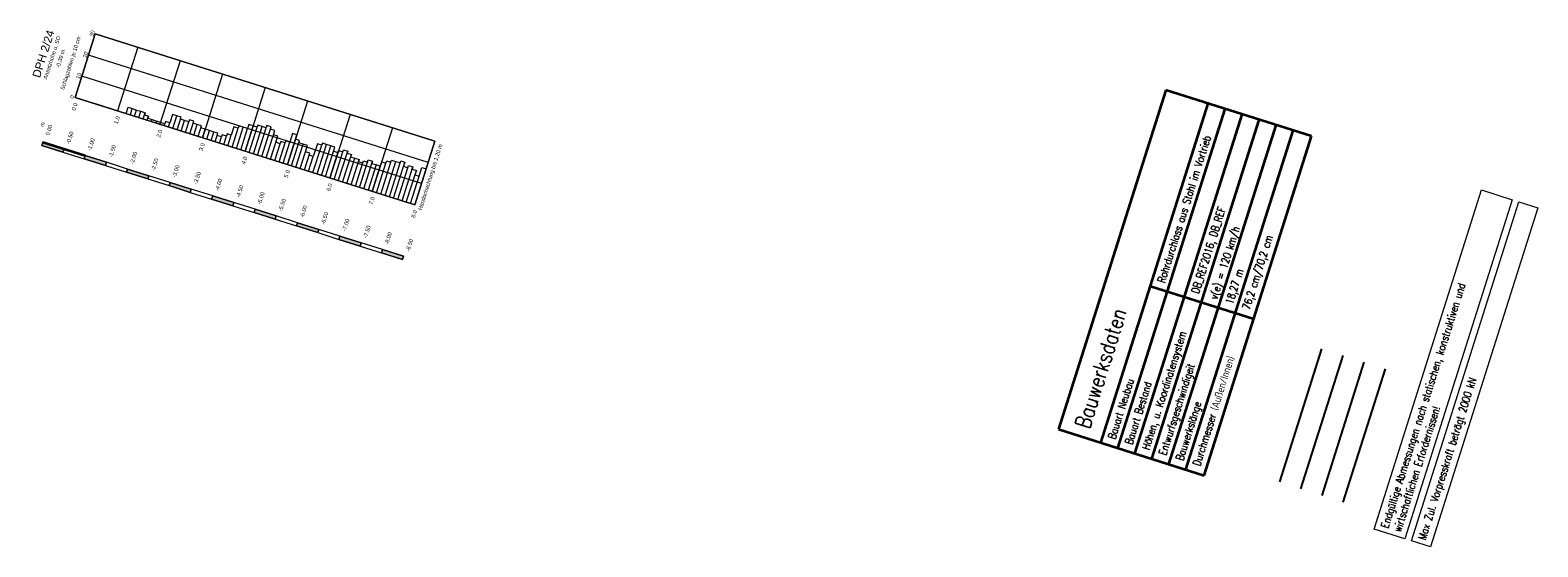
# Model space of a CAD drawing. Header units: metres. Extents: x -11 to 3521450, y 0 to 5943726.
# Tile 95 of 96: x 3521388 to 3521422, y 5943386 to 5943398. Entities that reach past the tile are written whole.
import ezdxf

# ---------------------------------------------------------------- set-up
doc = ezdxf.new("R2010")
doc.units = ezdxf.units.M
doc.linetypes.add('AUSGEZOGEN', pattern=[2, 1, 1])
doc.linetypes.add('PDF_IMPORT', pattern=[1, 0.8, -0.2])
for name, color, linetype, true_color in [('IBJ_Bestand', 7, 'Continuous', 0x898989), ('IBJ_DB-Grenze', 3, 'Continuous', 0x00ff00), ('IBJ_Rückbau', 40, 'Continuous', 0xffbf00)]:
    doc.layers.add(name, color=color, linetype=linetype, true_color=true_color)
doc.layers.add('IBJ_Hilfslinien', color=210, linetype='Continuous', plot=False)
for name, color, linetype in [('IBJ_Stahlbau', 10, 'Continuous'), ('PDF2_Flächenfüllungen', 7, 'Continuous'), ('PDF2_Geometrie', 7, 'Continuous'), ('PDF2_Text', 7, 'Continuous'), ('T__ANSI', 50, 'Continuous'), ('T__TEXT', 2, 'Continuous')]:
    doc.layers.add(name, color=color, linetype=linetype)
doc.layers.add('SP_TXT_sw_035', color=4, linetype='Continuous', lineweight=13)
doc.styles.add('PDF Arial', font='arial.ttf')
doc.styles.add('SIMPLEX8', font='simplexd.shx', dxfattribs={"width": 0.8})

msp = doc.modelspace()

# ---------------------------------------------------------------- hatches: boundary and pattern name
at = {"layer": 'PDF2_Flächenfüllungen', "linetype": 'AUSGEZOGEN', "lineweight": 35, "transparency": 33554559}
for points in [[(3521388.014, 5943395.4847), (3521388.037, 5943395.5574), (3521388.5137, 5943395.4066), (3521388.4907, 5943395.3339)], [(3521388.9674, 5943395.183), (3521388.9904, 5943395.2558), (3521389.4671, 5943395.1049), (3521389.4441, 5943395.0322)], [(3521389.9208, 5943394.8814), (3521389.9438, 5943394.9541), (3521390.4205, 5943394.8033), (3521390.3974, 5943394.7306)], [(3521390.8741, 5943394.5798), (3521390.8971, 5943394.6525), (3521391.3738, 5943394.5017), (3521391.3508, 5943394.429)], [(3521391.8316, 5943394.2769), (3521391.8546, 5943394.3496), (3521392.3313, 5943394.1988), (3521392.3083, 5943394.1261)], [(3521392.7849, 5943393.9753), (3521392.808, 5943394.048), (3521393.2846, 5943393.8972), (3521393.2616, 5943393.8245)], [(3521393.7383, 5943393.6737), (3521393.7613, 5943393.7464), (3521394.238, 5943393.5956), (3521394.215, 5943393.5229)], [(3521394.6917, 5943393.372), (3521394.7147, 5943393.4448), (3521395.1914, 5943393.294), (3521395.1684, 5943393.2212)], [(3521395.6451, 5943393.0704), (3521395.6681, 5943393.1431), (3521396.1448, 5943392.9923), (3521396.1218, 5943392.9196)]]:
    msp.add_hatch(color=256, dxfattribs=at).paths.add_polyline_path(points)

# ---------------------------------------------------------------- linework, layer by layer
at = {"layer": 'IBJ_Bestand', "linetype": 'Continuous', "lineweight": -3}
msp.add_line((3521416.3097, 5943387.764), (3521417.2576, 5943390.7604), dxfattribs=at)
at = {"layer": 'IBJ_DB-Grenze', "linetype": 'Continuous', "lineweight": -3}
msp.add_line((3521416.7864, 5943387.6132), (3521417.7343, 5943390.6096), dxfattribs=at)
at = {"layer": 'IBJ_Hilfslinien', "linetype": 'AUSGEZOGEN', "lineweight": 35}
msp.add_line((3521388.037, 5943395.5574), (3521388.9904, 5943395.2558), dxfattribs=at)
at = {"layer": 'IBJ_Rückbau', "linetype": 'Continuous', "lineweight": -3}
msp.add_line((3521417.2631, 5943387.4624), (3521418.2111, 5943390.4587), dxfattribs=at)
at = {"layer": 'IBJ_Stahlbau', "lineweight": -3}
msp.add_line((3521415.833, 5943387.9148), (3521416.7809, 5943390.9112), dxfattribs=at)
at = {"layer": 'PDF2_Geometrie', "linetype": 'AUSGEZOGEN', "lineweight": 9}
for points in [[(3521390.1698, 5943397.6913), (3521389.7173, 5943396.2612), (3521389.6204, 5943396.2919), (3521389.5275, 5943396.3213), (3521389.4305, 5943396.352), (3521389.3376, 5943396.3814), (3521389.2406, 5943396.412), (3521389.1437, 5943396.4427), (3521389.0508, 5943396.4721), (3521388.9538, 5943396.5028), (3521388.8569, 5943396.5335), (3521388.7639, 5943396.5628), (3521389.2164, 5943397.9929), (3521388.7639, 5943396.5628), (3521396.3951, 5943394.1486), (3521388.7639, 5943396.5628)], [(3521396.6967, 5943395.102), (3521389.0656, 5943397.5162)], [(3521391.1231, 5943397.3897), (3521390.6707, 5943395.9596), (3521390.6848, 5943396.004), (3521390.5919, 5943396.0334), (3521390.5778, 5943395.989)], [(3521396.5459, 5943394.6253), (3521388.9148, 5943397.0395)], [(3521392.0765, 5943397.0881), (3521391.6241, 5943395.658), (3521391.6842, 5943395.8479), (3521391.5913, 5943395.8773), (3521391.6066, 5943395.9257), (3521391.5096, 5943395.9564), (3521391.4167, 5943395.9858), (3521391.4308, 5943396.0302), (3521391.3338, 5943396.0609), (3521391.3198, 5943396.0165), (3521391.2228, 5943396.0471), (3521391.1299, 5943396.0765), (3521391.144, 5943396.121), (3521391.047, 5943396.1517), (3521390.95, 5943396.1823), (3521390.89, 5943395.9925), (3521390.7971, 5943396.0219), (3521390.7817, 5943395.9734), (3521390.6848, 5943396.004)], [(3521393.034, 5943396.7852), (3521392.5815, 5943395.3551), (3521392.7617, 5943395.9247), (3521392.6648, 5943395.9554), (3521392.6354, 5943395.8625), (3521392.5384, 5943395.8931), (3521392.4455, 5943395.9225), (3521392.4302, 5943395.8741), (3521392.3332, 5943395.9047), (3521392.2732, 5943395.7149), (3521392.1802, 5943395.7443), (3521392.1649, 5943395.6958), (3521392.0679, 5943395.7264), (3521392.0526, 5943395.678), (3521391.9557, 5943395.7086), (3521391.971, 5943395.7571), (3521391.8781, 5943395.7865), (3521391.7811, 5943395.8172), (3521391.6842, 5943395.8479)], [(3521388.8569, 5943396.5335), (3521388.8569, 5943396.5335)], [(3521388.9538, 5943396.5028), (3521388.9538, 5943396.5028)], [(3521389.0508, 5943396.4721), (3521389.0508, 5943396.4721)], [(3521389.1437, 5943396.4427), (3521389.1437, 5943396.4427)], [(3521389.2406, 5943396.412), (3521389.2406, 5943396.412)], [(3521389.3376, 5943396.3814), (3521389.3376, 5943396.3814)], [(3521389.4305, 5943396.352), (3521389.4305, 5943396.352)], [(3521389.7173, 5943396.2612), (3521389.8143, 5943396.2306), (3521389.9072, 5943396.2012), (3521389.9519, 5943396.3426), (3521390.0489, 5943396.3119), (3521390.1458, 5943396.2812), (3521390.2388, 5943396.2518), (3521390.3357, 5943396.2211), (3521390.3204, 5943396.1727), (3521390.4133, 5943396.1433), (3521390.398, 5943396.0948), (3521390.4949, 5943396.0641), (3521390.5919, 5943396.0334)], [(3521393.9873, 5943396.4836), (3521393.5349, 5943395.0535), (3521393.7458, 5943395.72), (3521393.6488, 5943395.7507), (3521393.5888, 5943395.5608), (3521393.4958, 5943395.5902), (3521393.4805, 5943395.5418), (3521393.3836, 5943395.5724), (3521393.3682, 5943395.524), (3521393.2713, 5943395.5546), (3521393.316, 5943395.696), (3521393.2231, 5943395.7254), (3521393.2538, 5943395.8224), (3521393.1568, 5943395.853), (3521393.1721, 5943395.9015), (3521393.0752, 5943395.9322), (3521393.0598, 5943395.8837), (3521392.9669, 5943395.9131), (3521392.87, 5943395.9438), (3521392.8546, 5943395.8953), (3521392.7617, 5943395.9247)], [(3521389.5275, 5943396.3213), (3521389.5275, 5943396.3213)], [(3521389.6204, 5943396.2919), (3521389.6204, 5943396.2919)], [(3521389.7173, 5943396.2612), (3521389.7173, 5943396.2612)], [(3521389.8143, 5943396.2306), (3521389.8143, 5943396.2306)], [(3521390.0042, 5943396.1705), (3521390.0489, 5943396.3119)], [(3521390.0489, 5943396.3119), (3521390.0489, 5943396.3119)], [(3521390.1011, 5943396.1398), (3521390.1458, 5943396.2812)], [(3521390.1458, 5943396.2812), (3521390.1458, 5943396.2812)], [(3521390.194, 5943396.1104), (3521390.2388, 5943396.2518)], [(3521390.2388, 5943396.2518), (3521390.2388, 5943396.2518)], [(3521390.291, 5943396.0797), (3521390.3357, 5943396.2211)], [(3521390.3839, 5943396.0504), (3521390.4133, 5943396.1433)], [(3521390.4808, 5943396.0197), (3521390.4949, 5943396.0641)], [(3521390.4949, 5943396.0641), (3521390.4949, 5943396.0641)], [(3521390.5919, 5943396.0334), (3521390.5919, 5943396.0334)], [(3521390.6848, 5943396.004), (3521390.6848, 5943396.004)], [(3521390.9575, 5943395.8689), (3521391.047, 5943396.1517)], [(3521391.047, 5943396.1517), (3521391.047, 5943396.1517)], [(3521391.0545, 5943395.8382), (3521391.144, 5943396.121)], [(3521391.1474, 5943395.8088), (3521391.2228, 5943396.0471)], [(3521391.2228, 5943396.0471), (3521391.2228, 5943396.0471)], [(3521391.2444, 5943395.7781), (3521391.3198, 5943396.0165)], [(3521391.3413, 5943395.7475), (3521391.4308, 5943396.0302)], [(3521394.9407, 5943396.1819), (3521394.4883, 5943394.7519), (3521394.6685, 5943395.3215), (3521394.5715, 5943395.3521), (3521394.6022, 5943395.4491), (3521394.5093, 5943395.4785), (3521394.4123, 5943395.5092), (3521394.3194, 5943395.5386), (3521394.3041, 5943395.4901), (3521394.2071, 5943395.5208), (3521394.1164, 5943395.2339), (3521394.0194, 5943395.2646), (3521394.0348, 5943395.3131), (3521393.9419, 5943395.3425), (3521393.9866, 5943395.4839), (3521393.8896, 5943395.5145), (3521393.7927, 5943395.5452), (3521393.808, 5943395.5937), (3521393.7151, 5943395.6231), (3521393.7458, 5943395.72)], [(3521390.7677, 5943395.9289), (3521390.7817, 5943395.9734)], [(3521390.8606, 5943395.8995), (3521390.89, 5943395.9925)], [(3521391.4342, 5943395.7181), (3521391.5096, 5943395.9564)], [(3521391.5096, 5943395.9564), (3521391.5096, 5943395.9564)], [(3521391.5312, 5943395.6874), (3521391.6066, 5943395.9257)], [(3521391.6842, 5943395.8479), (3521391.6842, 5943395.8479)], [(3521391.7211, 5943395.6273), (3521391.7811, 5943395.8172)], [(3521391.7811, 5943395.8172), (3521391.7811, 5943395.8172)], [(3521391.818, 5943395.5966), (3521391.8781, 5943395.7865)], [(3521391.8781, 5943395.7865), (3521391.8781, 5943395.7865)], [(3521391.9109, 5943395.5673), (3521391.971, 5943395.7571)], [(3521392.0079, 5943395.5366), (3521392.0526, 5943395.678)], [(3521392.1048, 5943395.5059), (3521392.1649, 5943395.6958)], [(3521392.1977, 5943395.4765), (3521392.2732, 5943395.7149)], [(3521392.2947, 5943395.4458), (3521392.4302, 5943395.8741)], [(3521392.3876, 5943395.4164), (3521392.5384, 5943395.8931)], [(3521392.4846, 5943395.3858), (3521392.6354, 5943395.8625)], [(3521392.5384, 5943395.8931), (3521392.5384, 5943395.8931)], [(3521392.6744, 5943395.3257), (3521392.8546, 5943395.8953)], [(3521392.7617, 5943395.9247), (3521392.7617, 5943395.9247)], [(3521392.7714, 5943395.295), (3521392.9669, 5943395.9131)], [(3521392.8643, 5943395.2656), (3521393.0598, 5943395.8837)], [(3521392.9613, 5943395.235), (3521393.1721, 5943395.9015)], [(3521392.9669, 5943395.9131), (3521392.9669, 5943395.9131)], [(3521393.0582, 5943395.2043), (3521393.2538, 5943395.8224)], [(3521393.1511, 5943395.1749), (3521393.316, 5943395.696)], [(3521395.8941, 5943395.8803), (3521395.4417, 5943394.4502), (3521395.6219, 5943395.0198), (3521395.529, 5943395.0492), (3521395.3488, 5943394.4796)], [(3521388.014, 5943395.4847), (3521388.037, 5943395.5574)], [(3521388.4907, 5943395.3339), (3521388.014, 5943395.4847)], [(3521388.037, 5943395.5574), (3521388.5137, 5943395.4066)], [(3521388.5137, 5943395.4066), (3521388.4907, 5943395.3339)], [(3521393.2481, 5943395.1442), (3521393.3682, 5943395.524)], [(3521393.345, 5943395.1135), (3521393.4805, 5943395.5418)], [(3521393.438, 5943395.0842), (3521393.5888, 5943395.5608)], [(3521393.6278, 5943395.0241), (3521393.808, 5943395.5937)], [(3521393.7248, 5943394.9934), (3521393.8896, 5943395.5145)], [(3521393.8217, 5943394.9627), (3521393.9866, 5943395.4839)], [(3521393.8896, 5943395.5145), (3521393.8896, 5943395.5145)], [(3521394.1086, 5943394.872), (3521394.3041, 5943395.4901)], [(3521394.2015, 5943394.8426), (3521394.4123, 5943395.5092)], [(3521394.2984, 5943394.8119), (3521394.5093, 5943395.4785)], [(3521394.3913, 5943394.7825), (3521394.6022, 5943395.4491)], [(3521394.4123, 5943395.5092), (3521394.4123, 5943395.5092)], [(3521394.5093, 5943395.4785), (3521394.5093, 5943395.4785)], [(3521394.5852, 5943394.7212), (3521394.7808, 5943395.3393)], [(3521394.6685, 5943395.3215), (3521394.6838, 5943395.3699), (3521394.7808, 5943395.3393), (3521394.7961, 5943395.3877), (3521394.889, 5943395.3584), (3521394.8737, 5943395.3099), (3521394.9707, 5943395.2792), (3521394.9553, 5943395.2307), (3521395.0523, 5943395.2001), (3521395.1452, 5943395.1707), (3521395.1299, 5943395.1222), (3521395.2268, 5943395.0915), (3521395.2421, 5943395.14), (3521395.3351, 5943395.1106), (3521395.3504, 5943395.1591), (3521395.4473, 5943395.1284), (3521395.432, 5943395.0799), (3521395.529, 5943395.0492)], [(3521394.6782, 5943394.6918), (3521394.889, 5943395.3584)], [(3521388.9674, 5943395.183), (3521388.9904, 5943395.2558)], [(3521389.4441, 5943395.0322), (3521388.9674, 5943395.183)], [(3521388.9904, 5943395.2558), (3521389.4671, 5943395.1049)], [(3521389.4671, 5943395.1049), (3521389.4441, 5943395.0322)], [(3521393.9146, 5943394.9333), (3521394.0348, 5943395.3131)], [(3521394.0116, 5943394.9027), (3521394.1164, 5943395.2339)], [(3521394.7751, 5943394.6611), (3521394.9707, 5943395.2792)], [(3521394.8721, 5943394.6304), (3521395.0523, 5943395.2001)], [(3521394.965, 5943394.601), (3521395.1452, 5943395.1707)], [(3521395.0523, 5943395.2001), (3521395.0523, 5943395.2001)], [(3521395.0619, 5943394.5704), (3521395.2268, 5943395.0915)], [(3521395.1549, 5943394.541), (3521395.3351, 5943395.1106)], [(3521395.2518, 5943394.5103), (3521395.4473, 5943395.1284)], [(3521395.529, 5943395.0492), (3521395.529, 5943395.0492)], [(3521395.5386, 5943394.4196), (3521395.7495, 5943395.0861)], [(3521395.6219, 5943395.0198), (3521395.6526, 5943395.1168), (3521395.7495, 5943395.0861), (3521395.7648, 5943395.1346), (3521395.8578, 5943395.1052), (3521395.8731, 5943395.1537), (3521395.97, 5943395.123), (3521396.067, 5943395.0923), (3521396.0811, 5943395.1368), (3521396.174, 5943395.1074), (3521396.1446, 5943395.0145), (3521396.2415, 5943394.9838), (3521396.2569, 5943395.0323), (3521396.3538, 5943395.0016), (3521396.3385, 5943394.9531), (3521396.4314, 5943394.9237), (3521396.4007, 5943394.8268), (3521396.4977, 5943394.7961), (3521396.5578, 5943394.986), (3521396.6507, 5943394.9566), (3521396.3951, 5943394.1486)], [(3521395.6315, 5943394.3902), (3521395.8578, 5943395.1052)], [(3521395.7285, 5943394.3595), (3521395.97, 5943395.123)], [(3521395.8255, 5943394.3288), (3521396.067, 5943395.0923)], [(3521395.9184, 5943394.2994), (3521396.174, 5943395.1074)], [(3521395.97, 5943395.123), (3521395.97, 5943395.123)], [(3521396.1123, 5943394.2381), (3521396.3538, 5943395.0016)], [(3521389.9208, 5943394.8814), (3521389.9438, 5943394.9541)], [(3521390.3974, 5943394.7306), (3521389.9208, 5943394.8814)], [(3521389.9438, 5943394.9541), (3521390.4205, 5943394.8033)], [(3521390.4205, 5943394.8033), (3521390.3974, 5943394.7306)], [(3521390.8741, 5943394.5798), (3521390.8971, 5943394.6525)], [(3521390.8971, 5943394.6525), (3521391.3738, 5943394.5017)], [(3521396.0153, 5943394.2688), (3521396.2415, 5943394.9838)], [(3521396.2052, 5943394.2087), (3521396.4314, 5943394.9237)], [(3521396.3021, 5943394.178), (3521396.4977, 5943394.7961)], [(3521391.3508, 5943394.429), (3521390.8741, 5943394.5798)], [(3521391.3738, 5943394.5017), (3521391.3508, 5943394.429)], [(3521391.8316, 5943394.2769), (3521391.8546, 5943394.3496)], [(3521391.8546, 5943394.3496), (3521392.3313, 5943394.1988)], [(3521392.3083, 5943394.1261), (3521391.8316, 5943394.2769)], [(3521392.3313, 5943394.1988), (3521392.3083, 5943394.1261)], [(3521392.7849, 5943393.9753), (3521392.808, 5943394.048)], [(3521393.2616, 5943393.8245), (3521392.7849, 5943393.9753)], [(3521392.808, 5943394.048), (3521393.2846, 5943393.8972)], [(3521393.2846, 5943393.8972), (3521393.2616, 5943393.8245)], [(3521393.7383, 5943393.6737), (3521393.7613, 5943393.7464)], [(3521394.215, 5943393.5229), (3521393.7383, 5943393.6737)], [(3521393.7613, 5943393.7464), (3521394.238, 5943393.5956)], [(3521394.238, 5943393.5956), (3521394.215, 5943393.5229)], [(3521394.6917, 5943393.372), (3521394.7147, 5943393.4448)], [(3521395.1684, 5943393.2212), (3521394.6917, 5943393.372)], [(3521394.7147, 5943393.4448), (3521395.1914, 5943393.294)], [(3521395.1914, 5943393.294), (3521395.1684, 5943393.2212)]]:
    msp.add_lwpolyline(points, dxfattribs=at)
for points in [[(3521396.3951, 5943394.1486), (3521396.8475, 5943395.5787), (3521389.2164, 5943397.9929), (3521396.8475, 5943395.5787)], [(3521388.4907, 5943395.3339), (3521388.5137, 5943395.4066), (3521388.037, 5943395.5574), (3521388.014, 5943395.4847)], [(3521388.9674, 5943395.183), (3521388.9904, 5943395.2558), (3521388.5137, 5943395.4066), (3521388.4907, 5943395.3339)], [(3521389.4441, 5943395.0322), (3521389.4671, 5943395.1049), (3521388.9904, 5943395.2558), (3521388.9674, 5943395.183)], [(3521389.9208, 5943394.8814), (3521389.9438, 5943394.9541), (3521389.4671, 5943395.1049), (3521389.4441, 5943395.0322)], [(3521390.3974, 5943394.7306), (3521390.4205, 5943394.8033), (3521389.9438, 5943394.9541), (3521389.9208, 5943394.8814)], [(3521390.8741, 5943394.5798), (3521390.8971, 5943394.6525), (3521390.4205, 5943394.8033), (3521390.3974, 5943394.7306)], [(3521391.3508, 5943394.429), (3521391.3738, 5943394.5017), (3521390.8971, 5943394.6525), (3521390.8741, 5943394.5798)], [(3521391.8316, 5943394.2769), (3521391.8546, 5943394.3496), (3521391.3738, 5943394.5017), (3521391.3508, 5943394.429)], [(3521392.3083, 5943394.1261), (3521392.3313, 5943394.1988), (3521391.8546, 5943394.3496), (3521391.8316, 5943394.2769)], [(3521392.7849, 5943393.9753), (3521392.808, 5943394.048), (3521392.3313, 5943394.1988), (3521392.3083, 5943394.1261)], [(3521393.2616, 5943393.8245), (3521393.2846, 5943393.8972), (3521392.808, 5943394.048), (3521392.7849, 5943393.9753)], [(3521393.7383, 5943393.6737), (3521393.7613, 5943393.7464), (3521393.2846, 5943393.8972), (3521393.2616, 5943393.8245)], [(3521394.215, 5943393.5229), (3521394.238, 5943393.5956), (3521393.7613, 5943393.7464), (3521393.7383, 5943393.6737)], [(3521394.6917, 5943393.372), (3521394.7147, 5943393.4448), (3521394.238, 5943393.5956), (3521394.215, 5943393.5229)], [(3521395.1684, 5943393.2212), (3521395.1914, 5943393.294), (3521394.7147, 5943393.4448), (3521394.6917, 5943393.372)], [(3521395.6451, 5943393.0704), (3521395.6681, 5943393.1431), (3521395.1914, 5943393.294), (3521395.1684, 5943393.2212)], [(3521396.1218, 5943392.9196), (3521396.1448, 5943392.9923), (3521395.6681, 5943393.1431), (3521395.6451, 5943393.0704)], [(3521396.1218, 5943392.9196), (3521395.6451, 5943393.0704), (3521395.6681, 5943393.1431), (3521396.1448, 5943392.9923)]]:
    msp.add_lwpolyline(points, close=True, dxfattribs=at)
at = {"layer": 'PDF2_Geometrie', "linetype": 'PDF_IMPORT', "lineweight": 9}
msp.add_lwpolyline([(3521388.8569, 5943396.5335), (3521389.9072, 5943396.2012)], dxfattribs=at)
at = {"layer": 'SP_TXT_sw_035', "color": 1, "linetype": 'Continuous'}
for points in [[(3521417.9574, 5943386.8547), (3521420.3705, 5943394.4821), (3521421.0594, 5943394.2641), (3521418.6464, 5943386.6367)], [(3521418.7927, 5943386.5905), (3521421.2057, 5943394.2179), (3521421.6347, 5943394.0821), (3521419.2217, 5943386.4547)]]:
    msp.add_lwpolyline(points, close=True, dxfattribs=at)
at = {"layer": 'T__ANSI', "color": 2, "linetype": 'AUSGEZOGEN', "lineweight": 35}
for p, q in [((3521413.2762, 5943396.7265), (3521410.8632, 5943389.0991)), ((3521416.5491, 5943395.6911), (3521413.2762, 5943396.7265)), ((3521411.8166, 5943388.7975), (3521414.2296, 5943396.4249)), ((3521412.1979, 5943388.6768), (3521414.611, 5943396.3042)), ((3521412.5793, 5943388.5562), (3521414.9924, 5943396.1836)), ((3521412.9607, 5943388.4355), (3521415.3737, 5943396.0629)), ((3521412.9607, 5943388.4355), (3521415.3737, 5943396.0629)), ((3521413.3421, 5943388.3149), (3521415.7551, 5943395.9423)), ((3521413.7234, 5943388.1942), (3521416.1365, 5943395.8216)), ((3521414.1361, 5943388.0637), (3521416.5491, 5943395.6911)), ((3521412.9296, 5943392.3156), (3521415.2522, 5943391.5808, -1.1723)), ((3521410.8632, 5943389.0991), (3521414.1361, 5943388.0637))]:
    msp.add_line(p, q, dxfattribs=at)

# ---------------------------------------------------------------- texts
at = {"layer": 'PDF2_Text', "linetype": 'AUSGEZOGEN', "lineweight": 35, "attachment_point": 7, "rotation": 72.44437, "style": 'PDF Arial'}
for s, insert, char_height in [('DPH 2/24', (3521387.9727, 5943396.9909), 0.1819), ('30', (3521389.1703, 5943397.9231), 0.08959), ('Ansatzhöhe u. SO', (3521388.1331, 5943396.9624), 0.08959), ('Schlagzahlen je 10 cm', (3521388.5389, 5943396.714), 0.08959), ('-0,39 m', (3521388.4267, 5943397.2162), 0.08959), ('20', (3521389.0195, 5943397.4464), 0.08959), ('10', (3521388.8687, 5943396.9697), 0.08959), ('0', (3521388.7294, 5943396.5294), 0.0896), ('0.0', (3521388.7683, 5943396.2592), 0.08959), ('m', (3521388.057, 5943395.8932), 0.0896), ('1.0', (3521389.7217, 5943395.9576), 0.08959), ('0.00', (3521388.1832, 5943395.7022), 0.08959), ('-0.50', (3521388.6459, 5943395.507), 0.08959), ('2.0', (3521390.6751, 5943395.656), 0.08959), ('-1.00', (3521389.1226, 5943395.3561), 0.08959), ('-1.50', (3521389.5993, 5943395.2053), 0.08959), ('-2.00', (3521390.076, 5943395.0545), 0.08959), ('3.0', (3521391.6285, 5943395.3543), 0.08959), ('Handschachtung bis 1,20 m', (3521396.5765, 5943394.0112), 0.08959), ('-2.50', (3521390.5526, 5943394.9037), 0.08959), ('-3.00', (3521391.0293, 5943394.7529), 0.08959), ('4.0', (3521392.5859, 5943395.0514), 0.08959), ('-3.50', (3521391.506, 5943394.6021), 0.08959), ('-4.00', (3521391.9868, 5943394.45), 0.08959), ('5.0', (3521393.5393, 5943394.7498), 0.08959), ('-4.50', (3521392.4635, 5943394.2992), 0.08959), ('-5.00', (3521392.9401, 5943394.1484), 0.08959), ('6.0', (3521394.4927, 5943394.4482), 0.08959), ('7.0', (3521395.446, 5943394.1466), 0.08959), ('-5.50', (3521393.4168, 5943393.9976), 0.08959), ('-6.00', (3521393.8935, 5943393.8468), 0.08959), ('-6.50', (3521394.3702, 5943393.696), 0.08959), ('8.0', (3521396.3994, 5943393.845), 0.08959), ('-7.00', (3521394.8469, 5943393.5452), 0.08959), ('-7.50', (3521395.3236, 5943393.3943), 0.08959), ('-8.00', (3521395.8003, 5943393.2435), 0.08959), ('-8.50', (3521396.277, 5943393.0927), 0.08959)]:
    msp.add_mtext(s, dxfattribs=dict(at, insert=insert, char_height=char_height))
at = {"layer": 'T__TEXT', "color": 2, "linetype": 'AUSGEZOGEN', "lineweight": 35, "style": 'SIMPLEX8', "width": 0.8}
for s, p in [('Rohrdurchlass aus Stahl im Vortrieb', (3521413.2494, 5943392.3814)), ('DB_REF2016, DB_REF', (3521414.0121, 5943392.1401)), ('v(e) = 120 km/h', (3521414.4253, 5943392.0094)), ('76,2 cm/70,2 cm', (3521415.1562, 5943391.7782)), ('18,27 m', (3521414.7749, 5943391.8988)), ('Höhen, u. Koordinatensystem', (3521412.8991, 5943388.622)), ('Durchmesser (Außen/Innen)', (3521414.0432, 5943388.2601)), ('Entwurfsgeschwindigeit', (3521413.2805, 5943388.5014)), ('Bauart Neubau', (3521412.1364, 5943388.8633)), ('Bauart Bestand', (3521412.5177, 5943388.7427)), ('Bauwerkslänge', (3521413.6618, 5943388.3807))]:
    msp.add_text(s, height=0.175, rotation=72.44437, dxfattribs=at).set_placement(p)
at = {"layer": 'T__TEXT', "color": 4, "linetype": 'AUSGEZOGEN', "lineweight": 35, "style": 'SIMPLEX8', "width": 0.8}
msp.add_text('Bauwerksdaten', height=0.35, rotation=72.44437, dxfattribs=at).set_placement((3521411.5567, 5943389.0845))
at = {"layer": 'T__TEXT', "color": 2, "char_height": 0.175, "width": 7.781526, "attachment_point": 1, "rotation": 72.44437, "style": 'SIMPLEX8'}
for s, insert in [('\\pxt2;Endgültige Abmessungen nach statischen, konstruktiven und wirtschaftlichen Erfordernissen!', (3521418.1056, 5943386.9155)), ('\\pxt2;Max Zul. Vorpresskraft beträgt 2000 kN', (3521418.9409, 5943386.6512))]:
    msp.add_mtext(s, dxfattribs=dict(at, insert=insert))

doc.saveas('drawing.dxf')
